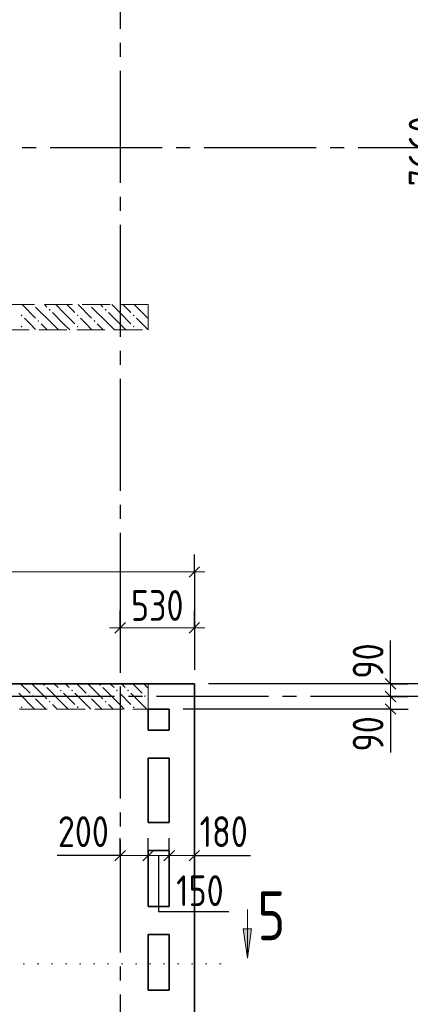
# Model space of a CAD drawing. Header units: millimetres. Extents: x 0 to 31317, y 0 to 42000.
# Tile 8 of 12: x 21108 to 23895, y 22430 to 29466. Entities that reach past the tile are written whole.
import ezdxf

# ---------------------------------------------------------------- set-up
doc = ezdxf.new("R2010")
doc.units = ezdxf.units.MM
for name, pattern in [('______2', [270, 200, -70]), ('______5', [1100, 800, -100, 100, -100]), ('______9', [100, 0, -100])]:
    doc.linetypes.add(name, pattern=pattern)
for name, color, linetype, lineweight in [('Standard', 7, 'Continuous', 25), ('ЖБ Перекрытие верхний уровень', 7, 'Continuous', 35), ('ЖБ Стена верхний уровень', 7, 'Continuous', 35), ('Оси', 40, '______5', 18), ('Размерная выноска', 7, 'Continuous', 13), ('Узлы символ', 7, 'Continuous', 25)]:
    doc.layers.add(name, color=color, linetype=linetype, lineweight=lineweight)
doc.styles.add('GOST 2.304-81', font='txt')
doc.styles.add('ISOCPEUR', font='txt')

msp = doc.modelspace()

# ---------------------------------------------------------------- hatches: boundary and pattern name
at = {"layer": 'ЖБ Стена верхний уровень', "linetype": 'Continuous', "lineweight": 18, "transparency": 33554687}
for points in [[(21204.3, 27430), (21201, 27426.6), (21197.6, 27430)], [(21314.5, 27393.1), (21321, 27399.6), (21327.4, 27393.1), (21321, 27386.6)], [(21604.3, 27430), (21601, 27426.6), (21597.6, 27430)], [(21714.5, 27393.1), (21721, 27399.6), (21727.4, 27393.1), (21721, 27386.6)], [(22004.3, 27430), (22001, 27426.6), (21997.6, 27430)], [(21114.5, 27353.1), (21121, 27359.6), (21127.4, 27353.1), (21121, 27346.6)], [(21234.5, 27313.1), (21240.9, 27319.6), (21247.4, 27313.1), (21240.9, 27306.6)], [(21514.5, 27353.1), (21521, 27359.6), (21527.4, 27353.1), (21521, 27346.6)], [(21634.5, 27313.1), (21640.9, 27319.6), (21647.4, 27313.1), (21640.9, 27306.6)], [(21914.5, 27353.1), (21921, 27359.6), (21927.4, 27353.1), (21921, 27346.6)], [(21114.5, 27273.1), (21121, 27279.6), (21127.4, 27273.1), (21121, 27266.6)], [(21514.5, 27273.1), (21521, 27279.6), (21527.4, 27273.1), (21521, 27266.6)], [(21914.5, 27273.1), (21921, 27279.6), (21927.4, 27273.1), (21921, 27266.6)], [(21274.5, 24713.1), (21281, 24719.6), (21287.5, 24713.1), (21281, 24706.6)], [(21674.5, 24713.1), (21681, 24719.6), (21687.5, 24713.1), (21681, 24706.6)], [(21194.5, 24633.1), (21201, 24639.6), (21207.5, 24633.1), (21201, 24626.6)], [(21394.5, 24673.1), (21401, 24679.6), (21407.5, 24673.1), (21401, 24666.6)], [(21474.5, 24673.1), (21481, 24679.6), (21487.5, 24673.1), (21481, 24666.6)], [(21594.5, 24633.1), (21601, 24639.6), (21607.5, 24633.1), (21601, 24626.6)], [(21794.5, 24673.1), (21801, 24679.6), (21807.5, 24673.1), (21801, 24666.6)], [(21874.5, 24673.1), (21881, 24679.6), (21887.5, 24673.1), (21881, 24666.6)], [(21994.5, 24633.1), (22001, 24639.6), (22007.5, 24633.1), (22001, 24626.6)], [(21114.5, 24553.1), (21121, 24559.6), (21127.4, 24553.1), (21121, 24546.6)], [(21314.5, 24593.1), (21321, 24599.6), (21327.4, 24593.1), (21321, 24586.6)], [(21514.5, 24553.1), (21521, 24559.6), (21527.4, 24553.1), (21521, 24546.6)], [(21714.5, 24593.1), (21721, 24599.6), (21727.4, 24593.1), (21721, 24586.6)], [(21914.5, 24553.1), (21921, 24559.6), (21927.4, 24553.1), (21921, 24546.6)]]:
    msp.add_hatch(color=7, dxfattribs=at).paths.add_polyline_path(points, flags=16)
at = {"layer": 'Узлы символ', "linetype": 'Continuous', "lineweight": 13, "transparency": 33554687}
msp.add_hatch(color=7, dxfattribs=at).paths.add_polyline_path([(22762.6, 22969.9), (22732.6, 22759.9), (22702.6, 22969.9)], flags=16)

# ---------------------------------------------------------------- linework, layer by layer
at = {"layer": 'Standard', "color": 251, "linetype": 'Continuous', "lineweight": -3, "true_color": 0x656565, "transparency": 33554687}
for p, q in [((22354, 25520), (22354, 25645)), ((22354, 25520), (22354, 25395)), ((22354, 25520), (22354, 24820)), ((21824, 25120), (21824, 25245)), ((22354, 25120), (22354, 25245)), ((21824, 25120), (21824, 24995)), ((21824, 25120), (21824, 24820)), ((22354, 25120), (22354, 24995)), ((22354, 25120), (22354, 24820)), ((23754, 24720), (23629, 24720)), ((23754, 24720), (23879, 24720)), ((23754, 24630), (23629, 24630)), ((23754, 24630), (23879, 24630)), ((23754, 24630), (23754, 24630)), ((23754, 24540), (23629, 24540)), ((23754, 24540), (23879, 24540)), ((21824, 23492.8), (21824, 23617.8)), ((22024, 23492.8), (22024, 23617.8)), ((22174, 23492.8), (22174, 23617.8)), ((22354, 23492.8), (22354, 23617.8)), ((21824, 23492.8), (21824, 23367.8)), ((22024, 23492.8), (22024, 23367.8)), ((22174, 23492.8), (22174, 23367.8)), ((22354, 23492.8), (22354, 23367.8))]:
    msp.add_line(p, q, dxfattribs=at)
at = {"layer": 'Standard', "color": 7, "linetype": 'Continuous', "lineweight": 25, "transparency": 33554687}
for p, q in [((22316.5, 25482.5), (22391.5, 25557.5)), ((21861.5, 25157.5), (21786.5, 25082.5)), ((22391.5, 25157.5), (22316.5, 25082.5)), ((23791.5, 24682.5), (23716.5, 24757.5)), ((23791.5, 24592.5), (23716.5, 24667.5)), ((23791.5, 24502.5), (23716.5, 24577.5)), ((21786.5, 23455.3), (21861.5, 23530.3)), ((21986.5, 23455.3), (22061.5, 23530.3)), ((22136.5, 23455.3), (22211.5, 23530.3)), ((22316.5, 23455.3), (22391.5, 23530.3))]:
    msp.add_line(p, q, dxfattribs=at)
at = {"layer": 'Standard', "color": 7, "linetype": 'Continuous', "lineweight": 13, "transparency": 33554687}
for p, q in [((16924, 25520), (22354, 25520)), ((22354, 25520), (22429, 25520)), ((21824, 25120), (21749, 25120)), ((22354, 25120), (21824, 25120)), ((22354, 25120), (22429, 25120)), ((23754, 24720), (23754, 24795)), ((23754, 24630), (23754, 24720)), ((23754, 24540), (23754, 24630)), ((23754, 24540), (23754, 24465)), ((21824, 23492.8), (21749, 23492.8)), ((21824, 23492.8), (22024, 23492.8)), ((22024, 23492.8), (22174, 23492.8)), ((22174, 23492.8), (22354, 23492.8)), ((22354, 23492.8), (22429, 23492.8))]:
    msp.add_line(p, q, dxfattribs=at)
at = {"layer": 'Standard', "color": 251, "linetype": 'Continuous', "lineweight": -3, "true_color": 0x656565, "transparency": 33554687}
for points in [[(23754, 24720), (23737, 24720), (23737, 24720), (22454, 24720)], [(24154, 24720), (24137, 24720), (24137, 24720), (22454, 24720)], [(23754, 24540), (23737, 24540), (23737, 24540), (22274, 24540)]]:
    msp.add_lwpolyline(points, dxfattribs=at)
at = {"layer": 'ЖБ Перекрытие верхний уровень', "color": 7, "linetype": 'Continuous', "lineweight": 35, "transparency": 33554687}
for p, q in [((22174, 24720), (16924, 24720)), ((22354, 24720), (22174, 24720)), ((22354, 17930), (22354, 24720)), ((22024, 24390), (22024, 24540)), ((22024, 24540), (22174, 24540)), ((22174, 24540), (22174, 24390)), ((22174, 24390), (22024, 24390)), ((22024, 23730), (22024, 24190)), ((22024, 24190), (22174, 24190)), ((22174, 24190), (22174, 23730)), ((22174, 23730), (22024, 23730)), ((22024, 23530), (22174, 23530)), ((22024, 23130), (22024, 23530)), ((22174, 23530), (22174, 23130)), ((22174, 23130), (22024, 23130)), ((22024, 22530), (22024, 22930)), ((22024, 22930), (22174, 22930)), ((22174, 22930), (22174, 22530)), ((22174, 22530), (22024, 22530))]:
    msp.add_line(p, q, dxfattribs=at)
at = {"layer": 'ЖБ Стена верхний уровень', "color": 251, "linetype": '______2', "lineweight": 13, "true_color": 0x656565, "transparency": 33554687}
for p, q in [((22024, 27430), (21044, 27430)), ((22024, 27250), (22024, 27430)), ((16924, 27250), (22024, 27250)), ((22024, 24720), (16924, 24720)), ((22024, 24540), (22024, 24720)), ((16244, 24540), (22024, 24540))]:
    msp.add_line(p, q, dxfattribs=at)
at = {"layer": 'ЖБ Стена верхний уровень', "color": 9, "linetype": 'Continuous', "lineweight": 18, "true_color": 0xc7c7c7, "transparency": 33554687}
for p, q in [((21124.1, 27430), (21221, 27333.1)), ((21340.9, 27293.1), (21221, 27413.1)), ((21284.1, 27430), (21301, 27413.1)), ((21340.9, 27373.1), (21421, 27293.1)), ((21421, 27373.1), (21364.1, 27430)), ((21421, 27373.1), (21501, 27293.1)), ((21444.1, 27430), (21501, 27373.1)), ((21524.1, 27430), (21621, 27333.1)), ((21740.9, 27293.1), (21621, 27413.1)), ((21684.1, 27430), (21701, 27413.1)), ((21740.9, 27373.1), (21821, 27293.1)), ((21821, 27373.1), (21764.1, 27430)), ((21821, 27373.1), (21901, 27293.1)), ((21844.1, 27430), (21901, 27373.1)), ((21924.1, 27430), (22021, 27333.1)), ((22024, 27410.1), (22021, 27413.1)), ((21181, 27293.1), (21140.9, 27333.1)), ((21581, 27293.1), (21540.9, 27333.1)), ((21981, 27293.1), (21940.9, 27333.1)), ((21140.9, 27253.1), (21144.1, 27250)), ((21221, 27253.1), (21181, 27293.1)), ((21260.9, 27293.1), (21304.1, 27250)), ((21340.9, 27293.1), (21384.1, 27250)), ((21421, 27293.1), (21464.1, 27250)), ((21540.9, 27253.1), (21544.1, 27250)), ((21621, 27253.1), (21581, 27293.1)), ((21660.9, 27293.1), (21704.1, 27250)), ((21740.9, 27293.1), (21784.1, 27250)), ((21821, 27293.1), (21864.1, 27250)), ((21940.9, 27253.1), (21944.1, 27250)), ((22021, 27253.1), (21981, 27293.1)), ((21114.1, 24720), (21181, 24653.1)), ((21194.1, 24720), (21301, 24613.1)), ((21354.1, 24720), (21381, 24693.1)), ((21460.9, 24693.1), (21434.1, 24720)), ((21514.1, 24720), (21581, 24653.1)), ((21594.1, 24720), (21701, 24613.1)), ((21754.1, 24720), (21781, 24693.1)), ((21860.9, 24693.1), (21834.1, 24720)), ((21914.1, 24720), (21981, 24653.1)), ((21994.1, 24720), (22024, 24690.1)), ((21101, 24653.1), (21214.1, 24540)), ((21421, 24573.1), (21301, 24693.1)), ((21421, 24653.1), (21501, 24573.1)), ((21501, 24653.1), (21614.1, 24540)), ((21821, 24573.1), (21701, 24693.1)), ((21821, 24653.1), (21901, 24573.1)), ((21901, 24653.1), (22014.1, 24540)), ((21294.1, 24540), (21221, 24613.1)), ((21340.9, 24573.1), (21374.1, 24540)), ((21421, 24573.1), (21454.1, 24540)), ((21694.1, 24540), (21621, 24613.1)), ((21740.9, 24573.1), (21774.1, 24540)), ((21821, 24573.1), (21854.1, 24540)), ((22024, 24610.1), (22021, 24613.1))]:
    msp.add_line(p, q, dxfattribs=at)
at = {"layer": 'Оси', "color": 8, "linetype": '______5', "lineweight": -3, "transparency": 33554687}
for p, q in [((21824, 40100), (21824, 15930)), ((26524, 28550), (4600, 28550)), ((23984, 24630), (4600, 24630))]:
    msp.add_line(p, q, dxfattribs=at)
at = {"layer": 'Размерная выноска', "color": 7, "linetype": 'Continuous', "lineweight": 25, "transparency": 33554687}
for p, q in [((23754, 24720), (23754, 25030)), ((23754, 24540), (23754, 24230)), ((21824, 23492.8), (21374, 23492.8)), ((22354, 23492.8), (22754, 23492.8))]:
    msp.add_line(p, q, dxfattribs=at)
msp.add_lwpolyline([(22099, 23492.8), (22099, 23092.8), (22599, 23092.8)], dxfattribs=at)
at = {"layer": 'Узлы символ', "color": 7, "linetype": 'Continuous', "lineweight": 13, "transparency": 33554687}
for p, q in [((22732.6, 22759.9), (22732.6, 23107.4)), ((22732.6, 22759.9), (22702.6, 22969.9)), ((22702.6, 22969.9), (22762.6, 22969.9)), ((22732.6, 22969.9), (22732.6, 22984.9)), ((22762.6, 22969.9), (22732.6, 22759.9)), ((22732.6, 22759.9), (22732.6, 22759.9)), ((22732.6, 22759.9), (22732.6, 22759.9)), ((22732.6, 22759.9), (22732.6, 22759.9))]:
    msp.add_line(p, q, dxfattribs=at)
at = {"layer": 'Узлы символ', "color": 7, "linetype": '______9', "lineweight": 13, "transparency": 33554687}
msp.add_line((22539.3, 22718.1), (20398.8, 22718.1), dxfattribs=at)

# ---------------------------------------------------------------- texts
at = {"layer": 'Standard', "color": 7, "linetype": 'Continuous', "lineweight": 25, "transparency": 33554687, "char_height": 220, "attachment_point": 7, "rotation": 90, "style": 'GOST 2.304-81'}
for s, insert, width in [('7660', (24104, 28276.3), 672.616), ('90', (23704, 24757.5), 391.305), ('90', (23704, 24236.6), 391.311)]:
    msp.add_mtext(s, dxfattribs=dict(at, insert=insert, width=width))
at = {"layer": 'Standard', "color": 7, "linetype": 'Continuous', "lineweight": 25, "transparency": 33554687, "char_height": 220, "attachment_point": 7, "style": 'GOST 2.304-81'}
for s, insert, width in [('530', (21901.3, 25170), 500.814), ('200', (21379.9, 23553.9), 531.967), ('180', (22391.5, 23553.9), 485.073), ('150', (22223.9, 23131.9), 469.509)]:
    msp.add_mtext(s, dxfattribs=dict(at, insert=insert, width=width))
at = {"layer": 'Узлы символ', "color": 7, "linetype": 'Continuous', "lineweight": 35, "transparency": 33554687, "insert": (22804, 22888.3), "char_height": 350, "width": 380.809, "attachment_point": 7, "style": 'ISOCPEUR'}
msp.add_mtext('\\W0.78;5', dxfattribs=at)

doc.saveas('drawing.dxf')
